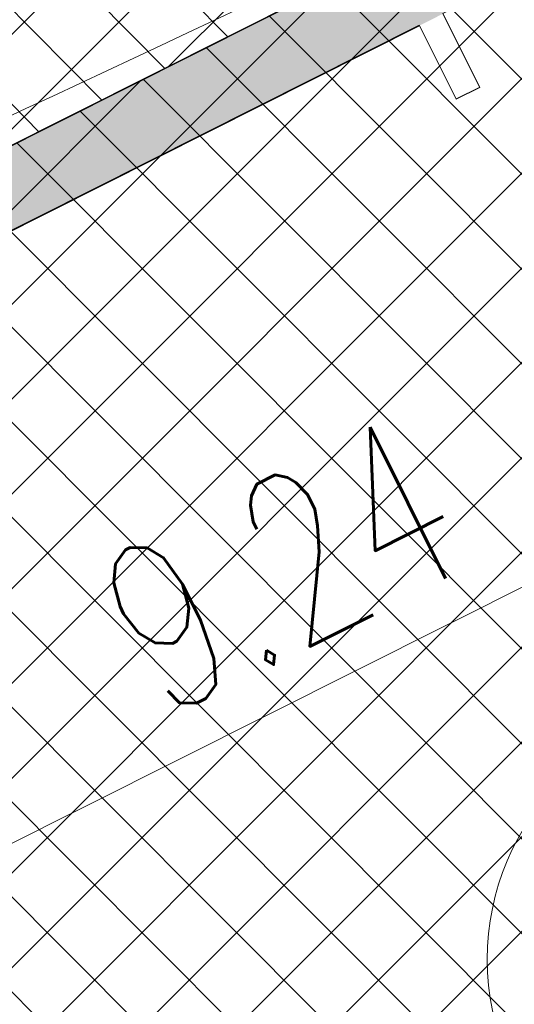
# Model space of a CAD drawing. Header units: metres. Extents: x 7472034 to 8439876, y 5890181 to 5961460.
# Tile 163 of 202: x 8439518.59 to 8439520.93, y 5890397.55 to 5890402.21. Entities that reach past the tile are written whole.
import ezdxf
from ezdxf.enums import TextEntityAlignment as Align

# ---------------------------------------------------------------- set-up
doc = ezdxf.new("R2010")
doc.units = ezdxf.units.M
doc.header["$MEASUREMENT"] = 0
doc.linetypes.add('DASHED', pattern=[19.049999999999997, 12.7, -6.349999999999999])
doc.layers.get('0').update_dxf_attribs({"linetype": 'CONTINUOUS', "lineweight": 5})
doc.layers.get('Defpoints').update_dxf_attribs({"linetype": 'CONTINUOUS'})
for name, color, linetype, lineweight in [('### Krawężnik', 6, 'CONTINUOUS', 35), ('_a_widok', 7, 'CONTINUOUS', 5), ('drzwi', 7, 'CONTINUOUS', 20), ('dystrybutor', 252, 'CONTINUOUS', 15), ('KOLOR-OBIEKT', 21, 'CONTINUOUS', 13), ('ZAG-obrys 018 wymiary', 7, 'CONTINUOUS', 18), ('ZAG-OBRYS005', 7, 'CONTINUOUS', 0)]:
    doc.layers.add(name, color=color, linetype=linetype, lineweight=lineweight)
for name, color, linetype in [('100_rzut_wym_wew', 7, 'CONTINUOUS'), ('Kraw_parking', 7, 'DASHED'), ('ogródek', 5, 'CONTINUOUS'), ('Ściany grube', 51, 'CONTINUOUS')]:
    doc.layers.add(name, color=color, linetype=linetype)
doc.layers.add('_IS_NO', color=11, linetype='CONTINUOUS', lineweight=20, plot=False)
doc.styles.add('ARIAL', font='arial.ttf')
doc.styles.add('DIM', font='simplex.shx', dxfattribs={"width": 0.8})
doc.styles.add('RS', font='Romans.shx', dxfattribs={"width": 0.7})
doc.dimstyles.new('DIM-WEW_500', dxfattribs={"dimscale": 5, "dimtxt": 18, "dimasz": 10, "dimexe": 4, "dimexo": 8, "dimgap": 5, "dimtad": 1, "dimlfac": 0.01, "dimzin": 9, "dimdsep": 46, "dimtxsty": 'DIM', "dimblk": 'ARCHTICK', "dimcen": 5, "dimclrt": 112, "dimadec": 4, "dimazin": 2, "dimtfac": 4, "dimtmove": 0, "dimatfit": 3, "dimldrblk": 'ARCHTICK', "dimfxl": 0, "dimtolj": 1, "dimlwd": 13, "dimarcsym": 0})
pattern_1 = [(45, (967499.2092647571, -71042.97165620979), (-0.2245064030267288, 0.2245064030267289), []), (135, (967499.2092647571, -71042.97165620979), (-0.2245064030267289, -0.2245064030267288), [])]

# ---------------------------------------------------------------- blocks, each defined once
blk = doc.blocks.new('A$C6A91272F')
at = {"ltscale": 0.1}
h = blk.add_hatch(color=256, dxfattribs=at)
h.dxf.hatch_style = 1
edge = h.paths.add_edge_path()
edge.add_line((705.3357828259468, 1004.648025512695), (1.335779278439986, 1004.648025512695))
edge.add_line((1.335779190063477, 1004.648025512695), (1.335779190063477, 80.64918178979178))
edge.add_line((1.335779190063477, 80.64918172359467), (37.33577814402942, 80.64918174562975))
edge.add_line((37.33577811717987, 80.64918172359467), (37.33577811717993, 116.3991696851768))
edge.add_line((37.33577823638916, 116.3991696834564), (37.33577899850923, 127.6491803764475))
edge.add_line((37.3357789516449, 127.6491804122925), (37.33577895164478, 968.6480249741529))
edge.add_line((37.3357789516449, 968.6480250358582), (705.3357827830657, 968.648025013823))
edge.add_line((705.3357827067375, 968.6480250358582), (705.3357827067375, 1004.648025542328))
blk.add_lwpolyline([(1.335779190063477, 80.64918172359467), (1305.338344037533, 80.64918172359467), (1305.338344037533, 1004.648025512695), (1.335779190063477, 1004.648025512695)], close=True, dxfattribs=at)
at = {"layer": 'dystrybutor', "color": 8}
for p, q in [((76.33577924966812, 728.1480255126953), (37.33577924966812, 728.1480255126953)), ((76.33577924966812, 728.1480255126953), (37.33577924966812, 728.1480255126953)), ((76.33577930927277, 715.6480256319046), (76.33577924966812, 728.1480255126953)), ((76.33577930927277, 715.6480256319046), (76.33577924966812, 728.1480255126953)), ((37.33577919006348, 715.6480256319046), (76.33577930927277, 715.6480256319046)), ((37.33577919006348, 715.6480256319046), (76.33577930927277, 715.6480256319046))]:
    blk.add_line(p, q, dxfattribs=at)
at = {"layer": 'ogródek', "color": 0}
for p, q in [((1.335779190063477, 1004.648025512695), (1.335779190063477, 80.64918172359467)), ((37.33577817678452, 80.64917922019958), (37.33577919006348, 715.6480256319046)), ((37.33577817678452, 80.64917922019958), (37.33577919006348, 715.6480256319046))]:
    blk.add_line(p, q, dxfattribs=at)
blk.add_lwpolyline([(1305.338344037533, 1004.648025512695), (1.335779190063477, 1004.648025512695), (1.335779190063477, 80.64918172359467), (1305.338344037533, 80.64918172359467)], close=True, dxfattribs=at)
blk = doc.blocks.new('NUMER_')
blk.add_circle((0, 0), 120)
at = {"style": 'ARIAL'}
blk.add_attdef('1', (-58.85081040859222, -80.22409284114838), '', height=170, rotation=359.9999984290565, dxfattribs=at)
blk = doc.blocks.new('_Oblique')
at = {"color": 0, "linetype": 'ByBlock', "lineweight": -2}
blk.add_line((-0.5, -0.5), (0.5, 0.5), dxfattribs=at)
blk = doc.blocks.new('*D48')
at = {"layer": 'Defpoints', "color": 0, "linetype": 'Continuous', "lineweight": 60}
for p in [(8439522.898040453, 5890403.794841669, 2.493151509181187e-06), (8439514.639453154, 5890399.659210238, 2.493151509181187e-06), (8439515.964052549, 5890397.0140713)]:
    blk.add_point(p, dxfattribs=at)
at = {"layer": 'ZAG-obrys 018 wymiary', "color": 0, "linetype": 'Continuous', "lineweight": -2}
for p, q in [((8439523.256250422, 5890403.079519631), (8439524.401744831, 5890400.792041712)), ((8439514.997663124, 5890398.9438882), (8439516.143157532, 5890396.656410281))]:
    blk.add_line(p, q, dxfattribs=at)
at = {"layer": 'ZAG-obrys 018 wymiary', "color": 0, "linetype": 'Continuous', "lineweight": 13}
blk.add_line((8439524.222639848, 5890401.149702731), (8439515.964052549, 5890397.0140713), dxfattribs=at)
at = {"layer": 'ZAG-obrys 018 wymiary', "color": 0, "linetype": 'Continuous', "lineweight": 13, "xscale": 0.3, "yscale": 0.3, "zscale": 0.3}
for p, rotation in [((8439524.222639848, 5890401.149702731), 26.6002161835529), ((8439515.964052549, 5890397.0140713), 206.6002161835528)]:
    blk.add_blockref('_Oblique', p, dxfattribs=dict(at, rotation=rotation))
at = {"layer": 'ZAG-obrys 018 wymiary', "color": 112, "linetype": 'Continuous', "lineweight": 25, "insert": (8439519.824688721, 5890399.618378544), "char_height": 0.8, "attachment_point": 5, "rotation": 26.60021618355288, "style": 'RS'}
blk.add_mtext('\\A1;9.24', dxfattribs=at)
blk = doc.blocks.new('_ArchTick')
at = {"layer": '100_rzut_wym_wew', "color": 0, "linetype": 'Continuous', "const_width": 0.15}
blk.add_lwpolyline([(-0.5, -0.5), (0.5, 0.5)], dxfattribs=at)
blk = doc.blocks.new('*D47')
at = {"layer": 'Defpoints', "color": 0, "linetype": 'Continuous', "lineweight": 60}
for p in [(8439514.6432662, 5890399.651613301, 2.493151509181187e-06), (8439521.586031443, 5890388.545919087), (8439520.492828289, 5890387.997219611, 2.493151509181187e-06)]:
    blk.add_point(p, dxfattribs=at)
at = {"layer": 'ZAG-obrys 018 wymiary', "color": 0, "linetype": 'Continuous', "lineweight": -2}
for p, q in [((8439515.358258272, 5890400.010481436), (8439516.093965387, 5890400.379746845)), ((8439521.207820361, 5890388.356087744), (8439521.943527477, 5890388.725353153))]:
    blk.add_line(p, q, dxfattribs=at)
at = {"layer": 'ZAG-obrys 018 wymiary', "color": 0, "linetype": 'Continuous', "lineweight": 13}
blk.add_line((8439515.736469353, 5890400.200312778), (8439521.586031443, 5890388.545919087), dxfattribs=at)
at = {"layer": 'ZAG-obrys 018 wymiary', "color": 0, "linetype": 'Continuous', "lineweight": 13, "xscale": 0.3, "yscale": 0.3, "zscale": 0.3}
for p, rotation in [((8439515.736469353, 5890400.200312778), 116.6529459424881), ((8439521.586031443, 5890388.545919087), 296.6529459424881)]:
    blk.add_blockref('_Oblique', p, dxfattribs=dict(at, rotation=rotation))
at = {"layer": 'ZAG-obrys 018 wymiary', "color": 112, "linetype": 'Continuous', "lineweight": 25, "insert": (8439518.65365667, 5890395.725783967), "char_height": 0.8, "attachment_point": 5, "rotation": 296.65294594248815, "style": 'RS'}
blk.add_mtext('\\A1;13.04', dxfattribs=at)
blk = doc.blocks.new('A$C1D2679FE')
at = {"layer": 'KOLOR-OBIEKT', "lineweight": 9, "ltscale": 200}
h = blk.add_hatch(dxfattribs=at)
h.set_pattern_fill('ANSI37', color=253, scale=0.1, angle=16)
h.set_pattern_definition([(61, (-7471780.020262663, -5961378.212846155), (-0.2776917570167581, 0.153927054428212), []), (151, (-7471780.020262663, -5961378.212846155), (-0.153927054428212, -0.2776917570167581), [])])
edge = h.paths.add_edge_path()
edge.add_line((196.975401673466, 33.54016214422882), (192.3495923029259, 34.13512154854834))
edge.add_line((192.3495923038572, 34.13512154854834), (187.7176397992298, 34.7308710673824))
edge.add_line((187.7176398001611, 34.7308710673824), (178.5077782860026, 36.15998750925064))
edge.add_line((178.5077782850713, 36.15998750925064), (176.6601969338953, 36.5026140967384))
edge.add_arc((181.3685569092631, 38.18527459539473), 5.000000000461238, 199.6657310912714, 261.1796204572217)
edge.add_line((180.6018702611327, 33.24440507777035), (187.358021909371, 32.19603671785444))
edge.add_line((187.3580219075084, 32.19603671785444), (192.0230219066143, 31.59603671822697))
edge.add_line((192.0230219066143, 31.59603671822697), (196.6880219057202, 30.9960367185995))
edge.add_line((196.6880219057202, 30.9960367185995), (201.9780219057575, 30.48103671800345))
edge.add_line((201.9780219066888, 30.48103671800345), (207.2680219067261, 29.96603671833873))
edge.add_line((207.2680219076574, 29.96603671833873), (216.468021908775, 29.35603671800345))
edge.add_line((216.4680219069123, 29.35603671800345), (221.8830219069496, 29.11103671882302))
edge.add_line((221.8830219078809, 29.11103671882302), (227.2980219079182, 28.86603671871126))
edge.add_line((227.2980219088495, 28.86603671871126), (233.718021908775, 28.60103671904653))
edge.add_line((233.7180219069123, 28.60103671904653), (240.1380219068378, 28.33603671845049))
edge.add_line((240.1380219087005, 28.33603671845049), (245.3280219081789, 28.076036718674))
edge.add_line((245.3280219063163, 28.076036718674), (246.1380219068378, 28.00603671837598))
edge.add_line((246.1380219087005, 28.00603671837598), (248.4280219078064, 27.98603671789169))
edge.add_line((248.4280219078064, 27.98603671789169), (251.4080219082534, 28.33603671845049))
edge.add_line((251.4080219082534, 28.33603671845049), (255.3380219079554, 29.13603671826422))
edge.add_line((255.3380219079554, 29.13603671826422), (258.1480219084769, 30.35603671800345))
edge.add_line((258.1480219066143, 30.35603671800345), (260.6280219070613, 32.076036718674))
edge.add_line((260.6280219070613, 32.076036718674), (262.7080219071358, 34.29603671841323))
edge.add_line((262.7080219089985, 34.29603671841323), (264.3880219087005, 36.826036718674))
edge.add_line((264.3880219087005, 36.826036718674), (265.608021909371, 39.59603671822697))
edge.add_line((265.6080219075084, 39.59603671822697), (266.4080219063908, 42.53603671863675))
edge.add_line((266.4080219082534, 42.53603671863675), (266.6380219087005, 45.60603671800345))
edge.add_line((266.6380219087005, 45.60603671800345), (266.3380219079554, 48.59603671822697))
edge.add_line((266.3380219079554, 48.59603671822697), (265.628021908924, 51.53603671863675))
edge.add_line((265.6280219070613, 51.53603671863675), (264.5280219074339, 54.28603671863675))
edge.add_line((264.5280219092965, 54.28603671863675), (263.3880219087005, 57.11603671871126))
edge.add_line((263.3880219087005, 57.11603671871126), (262.5430219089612, 59.47103671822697))
edge.add_line((262.5430219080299, 59.47103671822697), (261.6980219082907, 61.826036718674))
edge.add_line((261.6980219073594, 61.826036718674), (260.5980219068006, 65.15103671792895))
edge.add_line((260.5980219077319, 65.15103671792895), (259.4980219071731, 68.47603671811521))
edge.add_line((259.4980219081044, 68.47603671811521), (257.3916487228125, 67.77919145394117))
edge.add_line((257.3916487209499, 67.77919145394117), (258.1675714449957, 64.34697791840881))
edge.add_line((258.167571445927, 64.34697791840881), (259.2776264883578, 60.99158426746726))
edge.add_line((259.2776264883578, 60.99158426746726), (260.1334384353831, 58.60645156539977))
edge.add_line((260.1334384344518, 58.60645156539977), (260.9950570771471, 56.20513570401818))
edge.add_line((260.9950570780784, 56.20513570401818), (262.1522789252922, 53.33238322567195))
edge.add_line((262.1522789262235, 53.33238322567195), (263.1827648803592, 50.75616833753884))
edge.add_line((263.1827648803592, 50.75616833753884), (263.8083402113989, 48.16575780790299))
edge.add_line((263.8083402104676, 48.16575780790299), (264.0684198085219, 45.57363114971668))
edge.add_line((264.0684198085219, 45.57363114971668), (263.8734869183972, 42.97170083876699))
edge.add_line((263.8734869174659, 42.97170083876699), (263.1880731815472, 40.45280535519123))
edge.add_line((263.1880731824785, 40.45280535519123), (262.1337886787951, 38.05906103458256))
edge.add_line((262.1337886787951, 38.05906103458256), (260.6936748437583, 35.89031817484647))
edge.add_line((260.6936748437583, 35.89031817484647), (258.9457271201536, 34.02472012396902))
edge.add_line((258.9457271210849, 34.02472012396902), (256.8967191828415, 32.60363397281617))
edge.add_line((256.8967191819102, 32.60363397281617), (254.5645412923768, 31.59108698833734))
edge.add_line((254.5645412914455, 31.59108698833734), (251.0026761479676, 30.86602538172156))
edge.add_line((251.0026761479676, 30.86602538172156), (248.2893446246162, 30.54734550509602))
edge.add_line((248.2893446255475, 30.54734550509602), (246.2595893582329, 30.56507262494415))
edge.add_line((246.2595893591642, 30.56507262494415), (245.5023283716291, 30.63051493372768))
edge.add_line((245.5023283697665, 30.63051493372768), (240.2548571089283, 30.89339403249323))
edge.add_line((240.2548571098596, 30.89339403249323), (233.8236017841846, 31.1588586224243))
edge.add_line((233.8236017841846, 31.1588586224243), (227.4086662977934, 31.42364957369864))
edge.add_line((227.4086662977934, 31.42364957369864), (221.9987299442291, 31.66842047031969))
edge.add_line((221.9987299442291, 31.66842047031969), (217.4544723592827, 31.90290945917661))
edge.add_line((217.4544723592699, 31.90290945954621), (217.0910134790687, 31.92589690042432))
edge.add_line((217.0910134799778, 31.92589689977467), (214.8768218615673, 32.06593639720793))
edge.add_line((214.876821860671, 32.06593639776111), (207.0033997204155, 32.56390146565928))
edge.add_line((207.0033997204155, 32.56390146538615), (202.2260741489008, 33.02899081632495))
edge.add_line((202.2260741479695, 33.02899081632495), (196.975401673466, 33.54016214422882))
blk = doc.blocks.new('A$C2C426404')
at = {"layer": '_IS_NO'}
blk.add_spline([(75.79141489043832, 33.98871202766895, 2.493151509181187e-06), (83.97091970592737, 37.81401541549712, 2.493151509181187e-06)], degree=3, dxfattribs=at)
at = {"layer": '_IS_NO', "ltscale": 0.1}
blk.add_open_spline([(81.48853297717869, 15.975331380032), (78.87586907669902, 16.84686399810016), (76.26450027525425, 17.78992713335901), (72.03847445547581, 21.67736706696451), (65.0990158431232, 30.09408769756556), (58.79946133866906, 33.34467344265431), (58.26247850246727, 34.11525447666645)], degree=3, knots=[0, 0, 0, 0, 1.278992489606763, 7.78914044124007, 15.74750070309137, 27.64022902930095, 27.64022902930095, 27.64022902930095, 27.64022902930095], dxfattribs=at)
blk = doc.blocks.new('A$C1E3701F3')
at = {"layer": 'Ściany grube', "linetype": 'ByBlock', "lineweight": 9, "ltscale": 5, "elevation": -3.258664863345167e-10}
blk.add_lwpolyline([(0.0004967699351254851, 989.0839778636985), (0.0004967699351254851, 65.08513414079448), (36.00049569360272, 65.08513169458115), (36.00049676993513, 700.0839778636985), (75.00049676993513, 700.0839778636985), (75.00049676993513, 712.5839778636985), (36.00049676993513, 712.5839778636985), (36.00049817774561, 862.5839792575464)], dxfattribs=at)

msp = doc.modelspace()

# ---------------------------------------------------------------- hatches: boundary and pattern name
at = {"layer": 'KOLOR-OBIEKT', "lineweight": 9}
h = msp.add_hatch(dxfattribs=at)
h.set_pattern_fill('ANSI37', color=73, scale=0.1)
h.set_pattern_definition(pattern_1)
edge = h.paths.add_edge_path()
edge.add_arc((8439443.60123986, 5890379.17988472), 6.652831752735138, 296.7043321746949, 335.0331150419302)
edge.add_arc((8439476.194075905, 5890367.917634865), 27.87464989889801, 155.1393615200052, 162.3446315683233, ccw=False)
edge.add_arc((8439457.399943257, 5890376.211109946), 7.345078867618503, 127.98309878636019, 152.2023641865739, ccw=False)
edge.add_arc((8439457.741930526, 5890376.488713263), 7.349948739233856, 107.1989600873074, 131.4182254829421, ccw=False)
edge.add_line((8439455.568618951, 5890383.509999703), (8439473.898437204, 5890392.710084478))
edge.add_arc((8439481.742870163, 5890376.384611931), 18.11232128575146, 99.26977735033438, 115.6644084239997, ccw=False)
edge.add_line((8439478.825278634, 5890394.260401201), (8439481.377171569, 5890394.321440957))
edge.add_arc((8439482.909595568, 5890377.390082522), 17.00056533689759, 88.22393661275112, 95.17163768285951, ccw=False)
edge.add_arc((8439482.561499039, 5890405.235869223), 10.88860248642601, 274.6092070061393, 298.9976789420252)
edge.add_arc((8443006.923870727, 5883371.657126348), 7856.29059094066, 116.59181359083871, 116.61107962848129, ccw=False)
edge.add_arc((8439465.895823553, 5890431.340313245), 42.15757971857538, 305.2087751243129, 306.7865132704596)
edge.add_arc((8439488.80074795, 5890400.283338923), 3.577668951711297, 310.8590814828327, 340.7280968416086)
edge.add_line((8439492.177934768, 5890399.102523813), (8439493.275267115, 5890403.980640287))
edge.add_line((8439493.275267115, 5890403.980640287), (8439502.266345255, 5890408.28072203))
edge.add_line((8439502.266345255, 5890408.28072203), (8439504.844191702, 5890407.694009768))
edge.add_line((8439504.844191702, 5890407.694009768), (8439506.125281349, 5890405.329609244))
edge.add_arc((8439507.019670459, 5890405.776898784), 0.9999999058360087, 206.5699188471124, 283.6833393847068)
edge.add_line((8439507.256226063, 5890404.805280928), (8439511.624560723, 5890406.970734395))
edge.add_line((8439511.624560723, 5890406.970734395), (8439511.39896348, 5890407.420225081))
edge.add_line((8439511.39896348, 5890407.420225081), (8439510.561982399, 5890407.017405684))
edge.add_line((8439510.561982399, 5890407.017405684), (8439509.330427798, 5890409.481424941))
edge.add_line((8439509.330427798, 5890409.481424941), (8439512.635426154, 5890411.138401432))
edge.add_line((8439512.635426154, 5890411.138401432), (8439512.638568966, 5890411.136467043))
edge.add_line((8439512.638568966, 5890411.136467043), (8439515.998443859, 5890412.829496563))
edge.add_line((8439515.998443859, 5890412.829496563), (8439517.239018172, 5890410.325621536))
edge.add_line((8439517.239018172, 5890410.325621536), (8439513.919446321, 5890408.633274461))
edge.add_line((8439513.919446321, 5890408.633274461), (8439514.091312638, 5890408.235941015))
edge.add_line((8439514.091312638, 5890408.235941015), (8439518.839102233, 5890410.604261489))
edge.add_line((8439518.839102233, 5890410.604261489), (8439518.585943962, 5890412.843737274))
edge.add_line((8439518.585943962, 5890412.843737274), (8439518.274555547, 5890413.628049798))
edge.add_line((8439518.274555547, 5890413.628049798), (8439517.839658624, 5890414.494365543))
edge.add_line((8439517.839658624, 5890414.494365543), (8439524.310164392, 5890417.742607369))
edge.add_line((8439524.310164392, 5890417.742607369), (8439525.122207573, 5890416.124990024))
edge.add_line((8439525.122207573, 5890416.124990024), (8439526.840645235, 5890414.670893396))
edge.add_line((8439526.840645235, 5890414.670893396), (8439527.244697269, 5890414.489695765))
edge.add_arc((8439552.769967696, 5890317.570311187), 100.2242811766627, 102.79246926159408, 104.75471345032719, ccw=False)
edge.add_arc((8439529.321881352, 5890420.105147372), 4.960037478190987, 284.6730648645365, 320.3902958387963)
edge.add_arc((8435016.013859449, 5889290.11735932), 4655.555010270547, 14.00691021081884, 14.04831962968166)
edge.add_line((8439532.327549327, 5890420.207226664), (8439525.877549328, 5890423.127226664))
edge.add_line((8439525.877549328, 5890423.127226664), (8439431.028022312, 5890376.803268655))
edge.add_line((8439431.028022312, 5890376.803268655), (8439435.479127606, 5890375.417226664))
edge.add_line((8439435.479127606, 5890375.417226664), (8439446.590932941, 5890373.236661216))
edge = h.paths.add_edge_path()
edge.add_arc((8439530.228804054, 5890405.916425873), 3.001836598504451, 99.44813666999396, 208.2631515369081)
edge.add_line((8439527.5848402, 5890404.494990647), (8439533.209264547, 5890393.206690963))
edge.add_line((8439533.209264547, 5890393.206690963), (8439519.17443581, 5890386.185049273))
edge.add_line((8439519.17443581, 5890386.185049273), (8439523.57812012, 5890377.411604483))
edge.add_line((8439523.57812012, 5890377.411604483), (8439517.455507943, 5890374.324033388))
edge.add_line((8439517.455507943, 5890374.324033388), (8439517.445860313, 5890374.319191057))
edge.add_line((8439517.445860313, 5890374.319191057), (8439517.33905848, 5890374.265585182))
edge.add_line((8439517.33905848, 5890374.265585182), (8439516.815779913, 5890375.308140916))
edge.add_line((8439516.815779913, 5890375.308140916), (8439511.370501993, 5890372.574998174))
edge.add_line((8439511.370501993, 5890372.574998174), (8439511.888417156, 5890371.529804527))
edge.add_line((8439511.888417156, 5890371.529804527), (8439506.425671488, 5890368.787948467))
edge.add_line((8439506.425671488, 5890368.787948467), (8439505.890341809, 5890369.841556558))
edge.add_line((8439505.890341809, 5890369.841556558), (8439505.8884594, 5890369.869391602))
edge.add_line((8439505.8884594, 5890369.869391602), (8439500.283276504, 5890366.97762632))
edge.add_line((8439500.283276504, 5890366.97762632), (8439519.478066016, 5890366.160130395))
edge.add_line((8439519.478066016, 5890366.160130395), (8439542.767549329, 5890378.417226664))
edge.add_line((8439542.767549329, 5890378.417226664), (8439538.675788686, 5890394.802262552))
edge.add_line((8439538.675788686, 5890394.802262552), (8439537.066416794, 5890401.238139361))
edge.add_line((8439537.066416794, 5890401.238139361), (8439535.557306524, 5890407.69906358))
edge.add_arc((8439531.145391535, 5890400.872499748), 8.128158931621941, 57.12596579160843, 99.98506404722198)
edge = h.paths.add_edge_path()
edge.add_line((8439470.194509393, 5890384.137651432), (8439461.355169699, 5890379.697090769))
edge.add_line((8439461.355169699, 5890379.697090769), (8439460.080861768, 5890379.068371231))
edge.add_line((8439460.080861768, 5890379.068371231), (8439457.869254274, 5890377.642639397))
edge.add_arc((8439460.609507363, 5890373.444653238), 5.013190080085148, 123.1346622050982, 204.022759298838)
edge.add_line((8439456.030540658, 5890371.403786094), (8439459.447549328, 5890370.707226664))
edge.add_line((8439459.447549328, 5890370.707226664), (8439480.497107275, 5890367.736747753))
edge.add_line((8439480.497107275, 5890367.736747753), (8439497.963342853, 5890367.082590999))
edge.add_line((8439497.963342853, 5890367.082590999), (8439496.62020549, 5890369.722641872))
edge.add_line((8439496.62020549, 5890369.722641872), (8439494.91788047, 5890373.087302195))
edge.add_arc((8439489.468037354, 5890366.363615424), 8.654984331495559, 50.97371617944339, 58.22889977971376)
edge.add_line((8439494.025120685, 5890373.721722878), (8439490.036071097, 5890376.575637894))
edge.add_line((8439490.036071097, 5890376.575637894), (8439489.954459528, 5890375.592465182))
edge.add_line((8439489.954459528, 5890375.592465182), (8439490.917133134, 5890375.538648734))
edge.add_line((8439490.917133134, 5890375.538648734), (8439490.678913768, 5890371.956837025))
edge.add_line((8439490.678913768, 5890371.956837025), (8439482.55041443, 5890372.440399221))
edge.add_line((8439482.55041443, 5890372.440399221), (8439482.851718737, 5890376.020734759))
edge.add_line((8439482.851718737, 5890376.020734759), (8439487.354100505, 5890375.749064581))
edge.add_line((8439487.354100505, 5890375.749064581), (8439487.521080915, 5890378.34061919))
edge.add_line((8439487.521080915, 5890378.34061919), (8439481.803471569, 5890382.401025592))
edge.add_arc((8439487.942466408, 5890392.088814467), 11.46911116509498, 231.6002274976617, 237.6382272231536, ccw=False)
edge.add_line((8439480.818489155, 5890383.100518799), (8439480.351152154, 5890383.41057529))
edge.add_line((8439480.351152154, 5890383.41057529), (8439479.210044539, 5890382.939428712))
edge.add_line((8439479.210044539, 5890382.939428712), (8439480.412913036, 5890383.399613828))
edge.add_arc((8439474.682487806, 5890375.167564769), 10.03017472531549, 55.15777404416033, 116.5800473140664)
h.paths.add_polyline_path([(8439461.898919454, 5890370.792156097), (8439462.257176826, 5890373.552492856)], flags=16)
h = msp.add_hatch(dxfattribs=at)
h.set_pattern_fill('ANSI37', color=253, scale=0.1)
h.set_pattern_definition(pattern_1)
edge = h.paths.add_edge_path()
edge.add_arc((8439529.163071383, 5890420.279666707), 5.193757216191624, 276.50229096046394, 320.0240354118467, ccw=False)
edge.add_line((8439529.751227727, 5890415.119319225), (8439525.812744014, 5890414.153171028))
edge.add_line((8439525.812744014, 5890414.153171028), (8439519.208160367, 5890410.804184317))
edge.add_line((8439519.208160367, 5890410.804184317), (8439517.988028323, 5890410.126512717))
edge.add_line((8439517.988028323, 5890410.126512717), (8439514.091312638, 5890408.235941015))
edge.add_line((8439514.091312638, 5890408.235941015), (8439511.613697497, 5890406.992378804))
edge.add_line((8439511.613697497, 5890406.992378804), (8439509.258949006, 5890405.810485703))
edge.add_line((8439509.258949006, 5890405.810485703), (8439507.371756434, 5890404.83508177))
edge.add_arc((8439506.940777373, 5890405.737469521), 1.000023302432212, 206.5712342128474, 295.5290722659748, ccw=False)
edge.add_line((8439506.046377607, 5890405.290148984), (8439504.844186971, 5890407.693988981))
edge.add_line((8439504.844186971, 5890407.693988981), (8439502.261629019, 5890408.281795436))
edge.add_line((8439502.261629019, 5890408.281795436), (8439499.350132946, 5890407.011538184))
edge.add_line((8439499.350132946, 5890407.011538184), (8439493.30510976, 5890403.995621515))
edge.add_line((8439493.30510976, 5890403.995621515), (8439492.177918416, 5890399.102451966))
edge.add_arc((8439488.801253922, 5890400.282879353), 3.577047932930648, 293.05521913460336, 340.73119789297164, ccw=False)
edge.add_line((8439490.202090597, 5890396.991537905), (8439487.801423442, 5890395.78932472))
edge.add_arc((8439482.51122255, 5890404.317896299), 10.03607286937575, 278.1216072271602, 301.8109775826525, ccw=False)
edge.add_line((8439483.9290645, 5890394.382480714), (8439478.825278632, 5890394.260401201))
edge.add_arc((8439481.742870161, 5890376.384611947), 18.11232126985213, 99.26977735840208, 115.6644084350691)
edge.add_line((8439473.898437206, 5890392.710084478), (8439455.537130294, 5890383.494194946))
edge.add_arc((8439458.368862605, 5890375.380272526), 8.593860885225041, 109.2388197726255, 150.5606865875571)
edge.add_line((8439450.884668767, 5890379.604167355), (8439456.921008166, 5890377.849276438))
edge.add_line((8439456.921008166, 5890377.849276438), (8439458.055979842, 5890377.519316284))
edge.add_arc((8439462.056345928, 5890374.376166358), 5.087466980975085, 112.4172144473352, 141.842727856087, ccw=False)
edge.add_line((8439460.116249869, 5890379.079181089), (8439470.201913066, 5890384.141371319))
edge.add_arc((8439474.670732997, 5890375.058466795), 10.12272227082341, 52.60385305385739, 116.19734301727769, ccw=False)
edge.add_line((8439480.818489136, 5890383.100518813), (8439494.035062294, 5890373.735722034))
edge.add_arc((8439499.404929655, 5890380.165137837), 8.376924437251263, 230.1312663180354, 239.1071883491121)
edge.add_arc((8439492.046879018, 5890368.073539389), 5.778072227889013, 28.405105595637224, 58.05675779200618, ccw=False)
edge.add_line((8439497.129307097, 5890370.822183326), (8439498.920012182, 5890367.249241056))
edge.add_line((8439498.920012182, 5890367.249241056), (8439502.137476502, 5890368.864147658))
edge.add_line((8439502.137476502, 5890368.864147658), (8439500.881438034, 5890371.366619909))
edge.add_arc((8439501.41146424, 5890371.651481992), 0.6017260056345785, 32.69127385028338, 208.2557647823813, ccw=False)
edge.add_line((8439501.917872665, 5890371.97648152), (8439503.213570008, 5890369.395299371))
edge.add_line((8439503.213570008, 5890369.395299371), (8439521.788261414, 5890378.745992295))
edge.add_line((8439521.788261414, 5890378.745992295), (8439512.863585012, 5890396.520876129))
edge.add_arc((8439515.497668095, 5890397.863594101), 2.956566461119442, 115.92003145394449, 207.0101116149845, ccw=False)
edge.add_line((8439514.20530482, 5890400.522744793), (8439524.043376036, 5890405.489377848))
edge.add_line((8439524.043376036, 5890405.489377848), (8439526.586557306, 5890407.103247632))
edge.add_line((8439526.586557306, 5890407.103247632), (8439529.129738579, 5890408.717117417))
edge.add_arc((8439531.212438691, 5890401.016589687), 7.97720296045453, 58.08019787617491, 105.13424418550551, ccw=False)
edge.add_line((8439535.43023892, 5890407.787551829), (8439533.14312037, 5890416.942853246))
edge = h.paths.add_edge_path(flags=16)
edge.add_line((8439502.061371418, 5890393.458260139), (8439496.04637926, 5890390.43770596))
edge.add_arc((8439496.464019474, 5890389.751908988), 0.8029575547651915, 121.3407965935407, 301.694103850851)
edge.add_line((8439496.8858806, 5890389.068700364), (8439502.900872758, 5890392.089254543))
edge.add_arc((8439502.27990767, 5890392.650368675), 0.83692694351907, 317.898520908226, 465.1363795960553)
edge = h.paths.add_edge_path(flags=16)
edge.add_line((8439505.00109902, 5890384.089630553), (8439500.444638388, 5890381.798632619))
edge.add_arc((8439500.084983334, 5890382.51322949), 0.8000002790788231, 116.620304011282, 296.7160130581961, ccw=False)
edge.add_line((8439499.72652247, 5890383.228426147), (8439504.283989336, 5890385.517420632))
edge.add_arc((8439504.642916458, 5890384.80371257), 0.7988791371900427, -63.361719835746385, 116.69803695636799, ccw=False)
at = {"layer": 'KOLOR-OBIEKT', "lineweight": 9, "ltscale": 200}
h = msp.add_hatch(dxfattribs=at)
h.set_pattern_fill('ANSI37', color=231, scale=0.1)
h.set_pattern_definition([(45, (967499.202946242, -71042.94610979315), (-0.2245064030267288, 0.2245064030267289), []), (135, (967499.202946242, -71042.94610979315), (-0.2245064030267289, -0.2245064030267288), [])])
edge = h.paths.add_edge_path()
edge.add_line((8439512.863585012, 5890396.520876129), (8439521.788261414, 5890378.745992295))
edge.add_line((8439521.788261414, 5890378.745992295), (8439503.213570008, 5890369.395299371))
edge.add_line((8439503.213570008, 5890369.395299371), (8439501.917872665, 5890371.97648152))
edge.add_arc((8439501.411425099, 5890371.65154851), 0.6017230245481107, 32.6839302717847, 208.2631083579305)
edge.add_line((8439500.881438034, 5890371.366619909), (8439502.137476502, 5890368.864147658))
edge.add_line((8439502.137476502, 5890368.864147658), (8439498.920012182, 5890367.249241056))
edge.add_line((8439498.920012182, 5890367.249241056), (8439497.129307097, 5890370.822183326))
edge.add_line((8439497.129307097, 5890370.822183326), (8439495.555644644, 5890372.655868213))
edge.add_line((8439495.555644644, 5890372.655868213), (8439494.901445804, 5890373.120452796))
edge.add_line((8439494.901445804, 5890373.120452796), (8439497.963342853, 5890367.082590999))
edge.add_line((8439497.963342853, 5890367.082590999), (8439500.283276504, 5890366.97762632))
edge.add_line((8439500.283276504, 5890366.97762632), (8439505.893878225, 5890369.872187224))
edge.add_line((8439505.893878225, 5890369.872187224), (8439506.425671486, 5890368.787948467))
edge.add_line((8439506.425671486, 5890368.787948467), (8439511.888417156, 5890371.529804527))
edge.add_line((8439511.888417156, 5890371.529804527), (8439511.370501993, 5890372.574998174))
edge.add_line((8439511.370501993, 5890372.574998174), (8439516.815852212, 5890375.308177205))
edge.add_line((8439516.815852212, 5890375.308177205), (8439517.338986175, 5890374.26554889))
edge.add_line((8439517.338986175, 5890374.26554889), (8439523.580028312, 5890377.407811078))
edge.add_line((8439523.580028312, 5890377.407811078), (8439519.172527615, 5890386.188842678))
edge.add_line((8439519.172527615, 5890386.188842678), (8439530.098737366, 5890391.695090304))
edge.add_line((8439530.098737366, 5890391.695090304), (8439523.347480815, 5890405.140094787))
edge.add_line((8439523.347480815, 5890405.140094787), (8439514.198986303, 5890400.548291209))
edge.add_arc((8439515.544616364, 5890397.867007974), 3.00000000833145, 116.6502652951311, 206.6609883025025)
h.paths.add_polyline_path([(8439514.64326723, 5890399.651613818), (8439522.901414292, 5890403.796535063), (8439528.750976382, 5890392.142141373), (8439520.49282829, 5890387.997219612)], flags=16)
at = {"layer": 'KOLOR-OBIEKT', "linetype": 'Continuous', "lineweight": 9}
h = msp.add_hatch(dxfattribs=at)
h.set_pattern_fill('ANSI37', color=31, scale=0.1)
h.set_pattern_definition([(45, (968625.435312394, -70631.92017188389), (-0.2245064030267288, 0.2245064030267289), []), (135, (968625.435312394, -70631.92017188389), (-0.2245064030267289, -0.2245064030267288), [])])
h.paths.add_polyline_path([(8439522.901307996, 5890403.796570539), (8439514.64619356, 5890399.653839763), (8439520.492787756, 5890387.997213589), (8439528.751016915, 5890392.142147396)])

# ---------------------------------------------------------------- linework, layer by layer
at = {"layer": 'Kraw_parking', "elevation": 2.493151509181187e-06}
for points in [[(8439528.750976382, 5890392.142141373), (8439520.49282829, 5890387.997219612), (8439514.64326723, 5890399.651613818), (8439522.901414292, 5890403.796535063)], [(8439528.750976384, 5890392.142141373), (8439520.49282829, 5890387.997219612), (8439514.643267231, 5890399.651613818), (8439522.901414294, 5890403.796535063)]]:
    msp.add_lwpolyline(points, close=True, dxfattribs=at)

# ---------------------------------------------------------------- block references
at = {"layer": '### Krawężnik', "color": 1, "linetype": 'Continuous', "lineweight": 60, "ltscale": 0.2}
msp.add_blockref('A$C1D2679FE', (8439279.223208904, 5890335.266736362), dxfattribs=at)
at = {"layer": '_a_widok', "color": 0, "linetype": 'Continuous', "lineweight": 60, "ltscale": 0.2}
msp.add_blockref('A$C2C426404', (8439438.733810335, 5890365.88383195), dxfattribs=at)
msp.add_blockref('A$C2C426404', (8439438.733810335, 5890365.88383195), dxfattribs=at)
at = {"layer": 'Defpoints', "color": 1, "linetype": 'Continuous', "lineweight": 60, "ltscale": 0.2, "xscale": 0.01, "yscale": 0.01, "zscale": 0.01, "rotation": 296.6679287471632}
msp.add_blockref('A$C1E3701F3', (8439514.06164841, 5890399.359503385), dxfattribs=at)
at = {"layer": 'drzwi', "color": 250, "ltscale": 0.1, "xscale": 0.009999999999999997, "yscale": 0.009999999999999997, "zscale": 0.009999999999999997, "rotation": 296.6529459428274}
msp.add_blockref('A$C6A91272F', (8439513.916480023, 5890399.301771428, 2.493151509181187e-06), dxfattribs=at)
at = {"layer": 'ZAG-OBRYS005', "lineweight": 9}
ref = msp.add_blockref('NUMER_', (8439522.00148574, 5890397.756979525), dxfattribs=dict(at, xscale=0.01, yscale=0.01, zscale=0.01))
ref.add_attrib('1', '1', dxfattribs={"layer": '0', "height": 1.6, "style": 'ARIAL'}).set_placement((8439522.00148574, 5890397.756979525), align=Align.MIDDLE_CENTER)

# ---------------------------------------------------------------- dimensions: what is measured, and where the dimension line sits
at = {"layer": 'ZAG-obrys 018 wymiary', "linetype": 'Continuous', "lineweight": 25}
dim = msp.add_aligned_dim(p1=(8439522.898040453, 5890403.794841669, 2.493151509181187e-06), p2=(8439514.639453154, 5890399.659210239, 2.493151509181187e-06), distance=2.9582636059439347, dimstyle='DIM-WEW_500', override={"dimscale": 0.1, "dimtxt": 8, "dimasz": 3, "dimgap": 2, "dimlfac": 1, "dimtxsty": 'RS', "dimblk1": 'Oblique', "dimblk2": 'Oblique', "dimsah": 1, "dimfxl": 50, "dimfxlon": 1}, dxfattribs=at)
dim.commit()
dim.dimension.update_dxf_attribs({"geometry": '*D48', "text_midpoint": (8439519.824688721, 5890399.618378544)})
dim = msp.add_linear_dim(base=(8439521.586031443, 5890388.545919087), p1=(8439514.6432662, 5890399.651613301, 2.493151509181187e-06), p2=(8439520.492828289, 5890387.997219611, 2.493151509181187e-06), angle=296.65294594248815, dimstyle='DIM-WEW_500', override={"dimscale": 0.1, "dimtxt": 8, "dimasz": 3, "dimgap": 2, "dimlfac": 1, "dimtxsty": 'RS', "dimblk1": 'Oblique', "dimblk2": 'Oblique', "dimsah": 1, "dimfxl": 50, "dimfxlon": 1, "dimtfill": 1}, dxfattribs=at)
dim.commit()
dim.dimension.update_dxf_attribs({"geometry": '*D47', "text_midpoint": (8439518.117412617, 5890395.456632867), "dimtype": 161})

doc.saveas('drawing.dxf')
